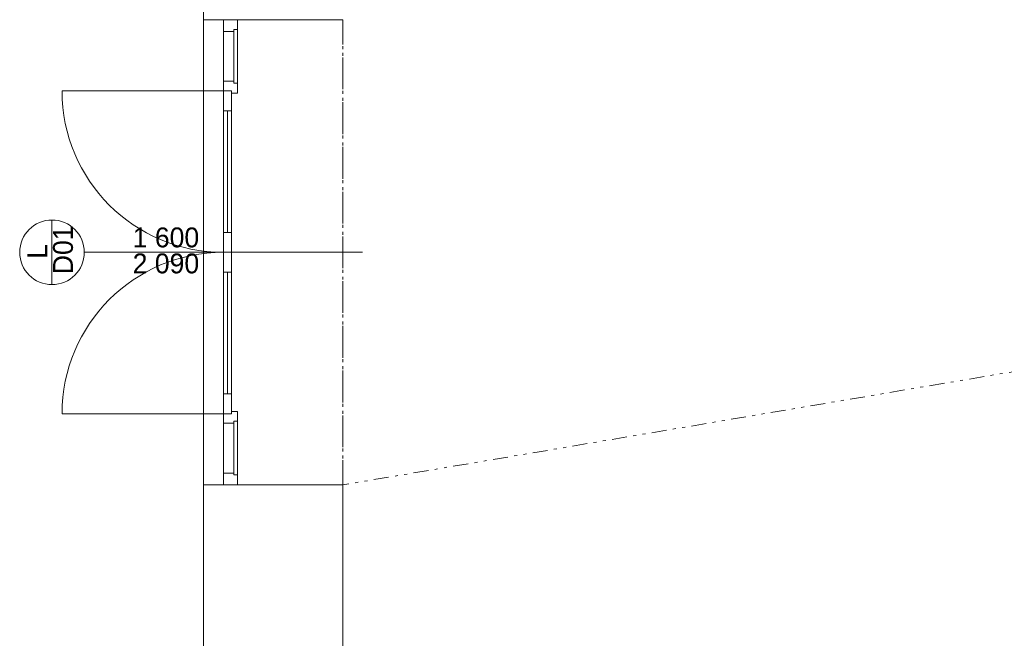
# Model space of a CAD drawing. Header units: millimetres. Extents: x -13540 to 53600, y -21460 to 10383.
# Tile 7 of 20: x -12525 to -7572, y -4681 to -1570. Entities that reach past the tile are written whole.
import ezdxf

# ---------------------------------------------------------------- set-up
doc = ezdxf.new("R2010")
doc.units = ezdxf.units.MM
doc.header["$MEASUREMENT"] = 0
doc.linetypes.add('Čerchovaná M', pattern=[225, 125, -42.5, 15, -42.5])
doc.linetypes.add('Čerchovaná se dvěma tečkami S', pattern=[202.5, 75, -32.5, 15, -32.5, 15, -32.5])
for name, color, linetype in [('02_Desky', 7, 'Continuous'), ('02_Zdi VNĚJŠÍ - nosné.obálka', 7, 'Continuous'), ('05_Podhledy', 7, 'Continuous'), ('Nové_05_Podhledy', 7, 'Continuous'), ('Nové_Otvory – Dveře', 7, 'Continuous'), ('Nové_Otvory – Značky dveří', 7, 'Continuous')]:
    doc.layers.add(name, color=color, linetype=linetype)

msp = doc.modelspace()

# ---------------------------------------------------------------- linework, layer by layer
at = {"layer": '02_Desky', "color": 251, "linetype": 'Continuous', "lineweight": 0, "flags": 128}
msp.add_lwpolyline([(-11600, -4870), (-4450, -4870), (-4450, -4270), (-700, -4270), (-700, -11470), (53600, -11470), (53600, 9980), (41780, 9980), (41780, 0), (18380, 0), (18100, 0), (18100, -700), (17305, -700), (14200, -700), (14200, 0), (13920, 0), (0, 0), (0, 10010), (-11600, 10010)], close=True, dxfattribs=at)
at = {"layer": '02_Zdi VNĚJŠÍ - nosné.obálka', "color": 251, "linetype": 'Continuous', "lineweight": 0}
for p, q in [((-11600, -1570), (-11500, -1570)), ((-11500, -1570), (-11430, -1570)), ((-11430, -1570), (-10900, -1570)), ((-11600, -3910), (-11500, -3910)), ((-11500, -3910), (-11430, -3910)), ((-11430, -3910), (-10900, -3910))]:
    msp.add_line(p, q, dxfattribs=at)
at = {"layer": '02_Zdi VNĚJŠÍ - nosné.obálka', "color": 251, "linetype": 'Continuous', "lineweight": 0, "flags": 128}
for points in [[(-11600, -3910), (-11600, -4290.6)], [(-10900, -4290.6), (-10900, -3910)], [(-11600, -4290.6), (-11600, -4940.8)], [(-10900, -4940.8), (-10900, -4290.6)]]:
    msp.add_lwpolyline(points, dxfattribs=at)
at = {"layer": '05_Podhledy', "color": 251, "linetype": 'Čerchovaná se dvěma tečkami S', "lineweight": 0}
msp.add_lwpolyline([(8100, -700), (-10900, -3910)], dxfattribs=at)
at = {"layer": 'Nové_05_Podhledy', "color": 251, "linetype": 'Čerchovaná M', "lineweight": 0, "flags": 128}
msp.add_lwpolyline([(-10900, -4870), (-4899.6, -4870), (-4899.6, -3570), (17180, -3570), (17180, -700), (-10900, -700)], close=True, dxfattribs=at)
at = {"layer": 'Nové_Otvory – Dveře', "color": 251, "linetype": 'Čerchovaná M', "lineweight": 0}
for p, q in [((-11600, -3910), (-11600, -1570)), ((-10900, -3910), (-10900, -1570))]:
    msp.add_line(p, q, dxfattribs=at)
at = {"layer": 'Nové_Otvory – Dveře', "color": 251, "linetype": 'Continuous', "lineweight": 0}
for p, q in [((-11600, -1570), (-11500, -1570)), ((-11500, -1570), (-11500, -1630)), ((-11430, -1570), (-11500, -1570)), ((-11500, -1570), (-11430, -1570)), ((-11500, -1570), (-11430, -1570)), ((-11430, -1620), (-11430, -1570)), ((-11430, -1570), (-10900, -1570)), ((-11500, -1630), (-11448, -1630)), ((-11500, -1630), (-11500, -1880)), ((-11448, -1630), (-11448, -1620)), ((-11448, -1620), (-11430, -1620)), ((-11448, -1630), (-11448, -1880)), ((-11448, -1880), (-11500, -1880)), ((-11500, -1880), (-11500, -1928)), ((-11448, -1890), (-11448, -1880)), ((-11500, -1928), (-12312, -1928)), ((-11500, -1928), (-11460, -1928)), ((-11500, -2028), (-11500, -1928)), ((-11500, -1928), (-11460, -1928)), ((-11460, -1928), (-11460, -1940)), ((-11460, -1928), (-11460, -2028)), ((-11430, -1890), (-11448, -1890)), ((-11430, -1940), (-11430, -1890)), ((-11460, -1940), (-11430, -1940)), ((-11460, -2028), (-11500, -2028)), ((-11480, -2640), (-11480, -2028)), ((-11500, -2740), (-11500, -2640)), ((-11500, -2640), (-11460, -2640)), ((-11460, -2640), (-11460, -2740)), ((-11500, -2740), (-11500, -2840)), ((-11460, -2740), (-11500, -2740)), ((-11460, -2740), (-11500, -2740)), ((-11460, -2840), (-11460, -2740)), ((-11500, -2840), (-11460, -2840)), ((-11480, -2840), (-11480, -3452)), ((-11460, -3452), (-11500, -3452)), ((-11500, -3452), (-11500, -3552)), ((-11460, -3552), (-11460, -3452)), ((-11500, -3552), (-12312, -3552)), ((-11500, -3552), (-11500, -3600)), ((-11460, -3552), (-11500, -3552)), ((-11500, -3552), (-11460, -3552)), ((-11430, -3540), (-11460, -3540)), ((-11460, -3540), (-11460, -3552)), ((-11430, -3590), (-11430, -3540)), ((-11500, -3600), (-11448, -3600)), ((-11500, -3600), (-11500, -3850)), ((-11448, -3600), (-11448, -3590)), ((-11448, -3590), (-11430, -3590)), ((-11448, -3850), (-11448, -3600)), ((-11448, -3850), (-11500, -3850)), ((-11500, -3850), (-11500, -3910)), ((-11448, -3860), (-11448, -3850)), ((-11430, -3860), (-11448, -3860)), ((-11430, -3910), (-11430, -3860)), ((-11600, -3910), (-11500, -3910)), ((-11500, -3910), (-11430, -3910)), ((-11500, -3910), (-11430, -3910)), ((-11500, -3910), (-11430, -3910)), ((-11430, -3910), (-10900, -3910))]:
    msp.add_line(p, q, dxfattribs=at)
at = {"layer": 'Nové_Otvory – Dveře', "color": 251, "linetype": 'Continuous', "lineweight": 0, "flags": 128}
for points in [[(-11500, -1630), (-11500, -1880), (-11448, -1880), (-11448, -1630)], [(-11430, -1890), (-11430, -1620), (-11448, -1620), (-11448, -1890)], [(-11500, -2640), (-11500, -2028), (-11480, -2028), (-11480, -2640)], [(-11480, -2640), (-11480, -2028), (-11460, -2028), (-11460, -2640)], [(-11500, -2840), (-11500, -3452), (-11480, -3452), (-11480, -2840)], [(-11480, -2840), (-11480, -3452), (-11460, -3452), (-11460, -2840)], [(-11448, -3600), (-11448, -3850), (-11500, -3850), (-11500, -3600)], [(-11430, -3590), (-11430, -3860), (-11448, -3860), (-11448, -3590)]]:
    msp.add_lwpolyline(points, close=True, dxfattribs=at)
at = {"layer": 'Nové_Otvory – Dveře', "color": 251, "linetype": 'Continuous', "lineweight": 0}
for centre, start, end in [((-11500, -1928), 180, 270), ((-11500, -3552), 90, 180)]:
    msp.add_arc(centre, 812, start, end, dxfattribs=at)
at = {"layer": 'Nové_Otvory – Značky dveří', "color": 251, "linetype": 'Continuous', "lineweight": 0}
for p, q in [((-12362.5, -2902.5), (-12362.5, -2577.5)), ((-12200, -2740), (-10800, -2740))]:
    msp.add_line(p, q, dxfattribs=at)
at = {"layer": 'Nové_Otvory – Značky dveří', "color": 251, "linetype": 'Continuous', "lineweight": 0, "flags": 128}
msp.add_lwpolyline([(-12362.5, -2577.5, 1), (-12362.5, -2902.5, 1)], format="xyb", close=True, dxfattribs=at)

# ---------------------------------------------------------------- texts
at = {"layer": 'Nové_Otvory – Značky dveří', "color": 251, "lineweight": 0, "char_height": 100, "attachment_point": 4, "rotation": 90}
for s, insert in [('\\A1;\\pt0;D01', (-12306.6, -2850.1)), ('\\A1;\\pt0;L', (-12436.3, -2772.5))]:
    msp.add_mtext(s, dxfattribs=dict(at, insert=insert))
at = {"layer": 'Nové_Otvory – Značky dveří', "color": 251, "lineweight": 0, "char_height": 100}
for s, insert, attachment_point in [('\\A1;\\pt0;1\\~600', (-11956.7, -2716.5), 7), ('\\A1;\\pt0;2\\~090', (-11956.7, -2745.9), 1)]:
    msp.add_mtext(s, dxfattribs=dict(at, insert=insert, attachment_point=attachment_point))

doc.saveas('drawing.dxf')
